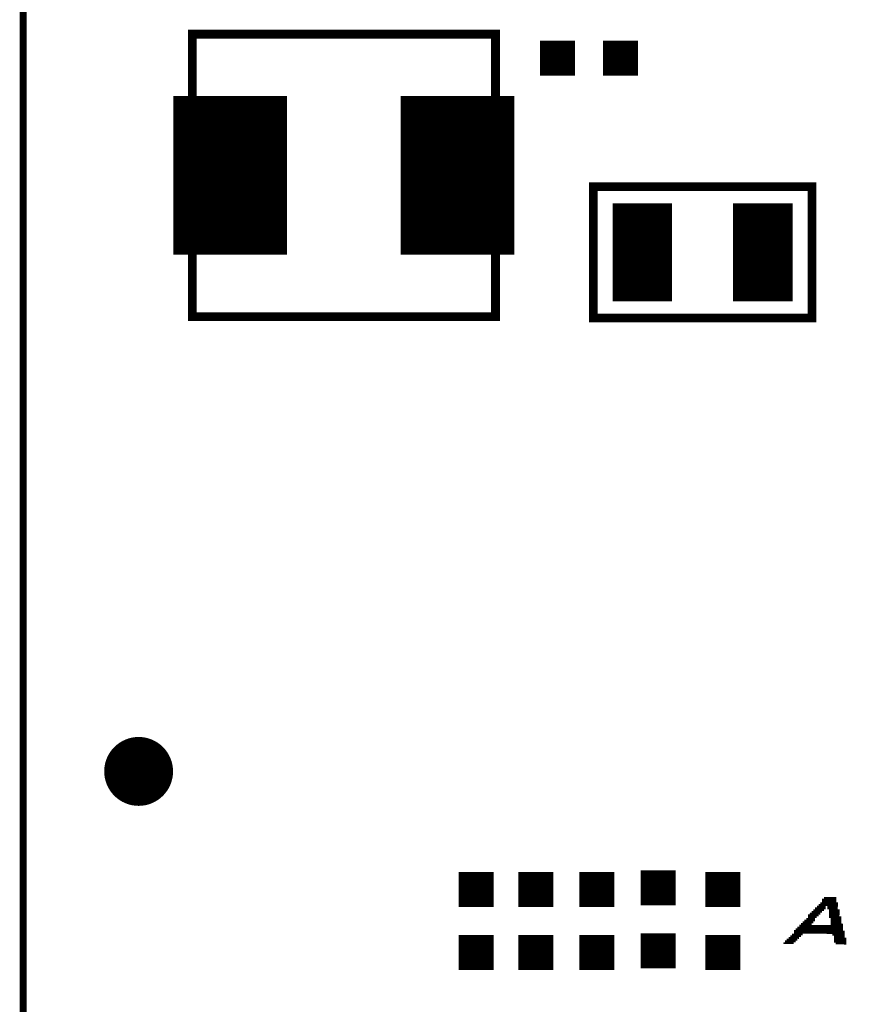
# Model space of a CAD drawing. Extents: x 63 to 129, y -4 to 99.
# Tile 25 of 69: x 63 to 75, y 7 to 21. Entities that reach past the tile are written whole.
import ezdxf

# ---------------------------------------------------------------- set-up
doc = ezdxf.new("R2010")
doc.units = 0
doc.layers.get('0').update_dxf_attribs({"linetype": 'CONTINUOUS'})
for name, color, linetype in [('2D_LINE_29', 112, 'CONTINUOUS'), ('BOARD_OUTLINE_00', 254, 'CONTINUOUS'), ('DRIL_NPLTE_THRU_12', 16, 'CONTINUOUS'), ('DRIL_PLTE_THRU_12', 16, 'CONTINUOUS'), ('PADS_BOT', 1, 'CONTINUOUS'), ('PADS_INNER', 1, 'CONTINUOUS'), ('PART_BOT_2DLINE_00', 3, 'CONTINUOUS')]:
    doc.layers.add(name, color=color, linetype=linetype)

# ---------------------------------------------------------------- blocks, each defined once
blk = doc.blocks.new('BOARD_8')
at = {"layer": 'BOARD_OUTLINE_00', "const_width": 0.1016}
blk.add_lwpolyline([(4.3328, -4.8786), (58.3328, -4.8786), (58.3328, -89.8786), (4.3328, -89.8786), (4.3328, -50.3786), (9.7078, -50.3786), (9.7078, -42.5786), (4.3328, -42.5786)], close=True, dxfattribs=at)
blk = doc.blocks.new('SMOOTH_0$0254')
at = {"const_width": 0.0127}
blk.add_lwpolyline([(-0.00635, 0, 1), (0.00635, 0, 1)], format="xyb", close=True, dxfattribs=at)
blk = doc.blocks.new('DRAWING_666')
at = {"layer": '2D_LINE_29', "const_width": 0.0254}
blk.add_lwpolyline([(0, 0), (-0.025, 0), (-0.026, 0.025), (-0.051, 0.025), (-0.076, 0.025), (-0.102, 0.024), (-0.127, 0.024), (-0.153, 0.024), (-0.178, 0.024)], dxfattribs=at)
at = {"layer": '2D_LINE_29'}
for p in [(-0.051, 0.025), (-0.026, 0.025), (-0.025, 0), (0, 0)]:
    blk.add_blockref('SMOOTH_0$0254', p, dxfattribs=at)
blk = doc.blocks.new('DRAWING_668')
at = {"layer": '2D_LINE_29', "const_width": 0.0254}
blk.add_lwpolyline([(0, 0), (0.025, 0), (0.025, 0.026), (0.051, 0.026), (0.076, 0.026), (0.101, 0.026), (0.127, 0.027), (0.152, 0.027)], dxfattribs=at)
at = {"layer": '2D_LINE_29'}
for p in [(0, 0), (0.025, 0.026), (0.025, 0), (0.051, 0.026)]:
    blk.add_blockref('SMOOTH_0$0254', p, dxfattribs=at)
blk = doc.blocks.new('DRAWING_673')
at = {"layer": '2D_LINE_29', "const_width": 0.0254}
blk.add_lwpolyline([(0, 0), (0.025, 0), (0.025, 0.026), (0.051, 0.026), (0.076, 0.026), (0.101, 0.026), (0.127, 0.027)], dxfattribs=at)
at = {"layer": '2D_LINE_29'}
for p in [(0, 0), (0.025, 0.026), (0.025, 0), (0.051, 0.026)]:
    blk.add_blockref('SMOOTH_0$0254', p, dxfattribs=at)
blk = doc.blocks.new('DRAWING_757')
at = {"layer": '2D_LINE_29', "const_width": 0.0254}
blk.add_lwpolyline([(0, 0), (-0.025, 0), (-0.051, 0), (-0.076, -0.001), (-0.102, -0.001), (-0.127, -0.001)], dxfattribs=at)
at = {"layer": '2D_LINE_29'}
for p in [(-0.025, 0), (0, 0)]:
    blk.add_blockref('SMOOTH_0$0254', p, dxfattribs=at)
blk = doc.blocks.new('DRAWING_769')
at = {"layer": '2D_LINE_29', "const_width": 0.0254}
blk.add_lwpolyline([(0, 0), (-0.025, 0), (-0.051, 0), (-0.076, -0.001), (-0.102, -0.001), (-0.127, -0.001)], dxfattribs=at)
at = {"layer": '2D_LINE_29'}
for p in [(-0.025, 0), (0, 0)]:
    blk.add_blockref('SMOOTH_0$0254', p, dxfattribs=at)
blk = doc.blocks.new('DRAWING_782')
at = {"layer": '2D_LINE_29', "const_width": 0.0254}
blk.add_lwpolyline([(0, 0), (-0.025, 0), (-0.051, 0), (-0.076, -0.001), (-0.102, -0.001), (-0.127, -0.001)], dxfattribs=at)
at = {"layer": '2D_LINE_29'}
for p in [(-0.025, 0), (0, 0)]:
    blk.add_blockref('SMOOTH_0$0254', p, dxfattribs=at)
blk = doc.blocks.new('DRAWING_793')
at = {"layer": '2D_LINE_29', "const_width": 0.0254}
blk.add_lwpolyline([(0, 0), (-0.025, 0), (-0.051, 0), (-0.076, -0.001), (-0.102, -0.001), (-0.102, 0.024), (-0.127, 0.024), (-0.127, 0.05), (-0.153, 0.049), (-0.153, 0.075), (-0.178, 0.075), (-0.179, 0.1), (-0.204, 0.1), (-0.204, 0.125), (-0.205, 0.151), (-0.23, 0.15)], dxfattribs=at)
at = {"layer": '2D_LINE_29'}
for p in [(-0.025, 0), (0, 0)]:
    blk.add_blockref('SMOOTH_0$0254', p, dxfattribs=at)
blk = doc.blocks.new('DRAWING_806')
at = {"layer": '2D_LINE_29', "const_width": 0.0254}
blk.add_lwpolyline([(0, 0), (0.025, 0), (0.025, 0.026), (0.051, 0.026), (0.076, 0.026), (0.101, 0.026), (0.127, 0.027), (0.152, 0.027), (0.152, 0.052), (0.152, 0.078), (0.151, 0.103), (0.151, 0.128), (0.151, 0.154), (0.151, 0.179), (0.151, 0.205), (0.15, 0.23), (0.15, 0.255), (0.15, 0.281), (0.15, 0.306)], dxfattribs=at)
at = {"layer": '2D_LINE_29'}
for p in [(0, 0), (0.025, 0.026), (0.025, 0), (0.051, 0.026)]:
    blk.add_blockref('SMOOTH_0$0254', p, dxfattribs=at)
blk = doc.blocks.new('DRAWING_820')
at = {"layer": '2D_LINE_29', "const_width": 0.0254}
blk.add_lwpolyline([(0, 0), (0.025, 0), (0.025, 0.026), (0.051, 0.026), (0.076, 0.026), (0.101, 0.026), (0.127, 0.027)], dxfattribs=at)
at = {"layer": '2D_LINE_29'}
for p in [(0, 0), (0.025, 0.026), (0.025, 0), (0.051, 0.026)]:
    blk.add_blockref('SMOOTH_0$0254', p, dxfattribs=at)
blk = doc.blocks.new('DRAWING_830')
at = {"layer": '2D_LINE_29', "const_width": 0.0254}
blk.add_lwpolyline([(0, 0), (0.025, 0), (0.025, 0.026), (0.051, 0.026), (0.076, 0.026), (0.101, 0.026), (0.127, 0.027)], dxfattribs=at)
at = {"layer": '2D_LINE_29'}
for p in [(0, 0), (0.025, 0.026), (0.025, 0), (0.051, 0.026)]:
    blk.add_blockref('SMOOTH_0$0254', p, dxfattribs=at)
blk = doc.blocks.new('DRAWING_851')
at = {"layer": '2D_LINE_29', "const_width": 0.0254}
blk.add_lwpolyline([(0, 0), (0.025, 0), (0.051, 0), (0.051, 0.026), (0.076, 0.026), (0.101, 0.026), (0.127, 0.027), (0.152, 0.027)], dxfattribs=at)
at = {"layer": '2D_LINE_29'}
for p in [(0, 0), (0.025, 0)]:
    blk.add_blockref('SMOOTH_0$0254', p, dxfattribs=at)
blk = doc.blocks.new('DRAWING_944')
at = {"layer": '2D_LINE_29', "const_width": 0.0254}
blk.add_lwpolyline([(0, 0), (0, 0.025), (-0.026, 0.025), (-0.026, 0.051), (-0.051, 0.05), (-0.051, 0.076), (-0.077, 0.075), (-0.077, 0.101), (-0.103, 0.101), (-0.407, 0.098), (-0.433, 0.098), (-0.458, 0.097), (-0.484, 0.097), (-0.509, 0.097), (-0.509, 0.072), (-0.534, 0.071), (-0.559, 0.071)], dxfattribs=at)
at = {"layer": '2D_LINE_29'}
for p in [(-0.103, 0.101), (-0.077, 0.101), (-0.077, 0.075), (-0.051, 0.076), (-0.051, 0.05), (-0.026, 0.051), (-0.026, 0.025), (0, 0.025), (0, 0)]:
    blk.add_blockref('SMOOTH_0$0254', p, dxfattribs=at)
blk = doc.blocks.new('DRAWING_945')
at = {"layer": '2D_LINE_29', "const_width": 0.0254}
blk.add_lwpolyline([(0, 0), (0, 0.025), (-0.026, 0.025), (-0.026, 0.051), (-0.051, 0.05), (-0.051, 0.076), (-0.077, 0.075), (-0.102, 0.075), (-0.128, 0.075), (-0.153, 0.075), (-0.178, 0.075), (-0.204, 0.074), (-0.229, 0.074), (-0.255, 0.074), (-0.28, 0.074), (-0.305, 0.073), (-0.331, 0.073), (-0.356, 0.073), (-0.382, 0.073), (-0.407, 0.072), (-0.432, 0.072), (-0.458, 0.072), (-0.483, 0.072), (-0.483, 0.046), (-0.508, 0.046), (-0.534, 0.046)], dxfattribs=at)
at = {"layer": '2D_LINE_29'}
for p in [(-0.077, 0.075), (-0.051, 0.076), (-0.051, 0.05), (-0.026, 0.051), (-0.026, 0.025), (0, 0.025), (0, 0)]:
    blk.add_blockref('SMOOTH_0$0254', p, dxfattribs=at)
blk = doc.blocks.new('DRAWING_946')
at = {"layer": '2D_LINE_29', "const_width": 0.0254}
blk.add_lwpolyline([(0, 0), (0, 0.025), (-0.026, 0.025), (-0.051, 0.025), (-0.076, 0.025), (-0.102, 0.024), (-0.127, 0.024), (-0.153, 0.024), (-0.178, 0.024), (-0.203, 0.024), (-0.229, 0.023), (-0.254, 0.023), (-0.28, 0.023), (-0.305, 0.023), (-0.33, 0.022), (-0.356, 0.022), (-0.381, 0.022), (-0.407, 0.022), (-0.432, 0.021), (-0.432, -0.004), (-0.457, -0.004), (-0.483, -0.004), (-0.508, -0.005)], dxfattribs=at)
at = {"layer": '2D_LINE_29'}
for p in [(-0.026, 0.025), (0, 0.025), (0, 0)]:
    blk.add_blockref('SMOOTH_0$0254', p, dxfattribs=at)
blk = doc.blocks.new('DRAWING_947')
at = {"layer": '2D_LINE_29', "const_width": 0.0254}
blk.add_lwpolyline([(0, 0), (0, 0.025), (0, 0.051), (-0.001, 0.076), (-0.001, 0.102), (-0.001, 0.127)], dxfattribs=at)
at = {"layer": '2D_LINE_29'}
for p in [(0, 0.025), (0, 0)]:
    blk.add_blockref('SMOOTH_0$0254', p, dxfattribs=at)
blk = doc.blocks.new('DRAWING_948')
at = {"layer": '2D_LINE_29', "const_width": 0.0254}
blk.add_lwpolyline([(0, 0), (0, 0.025), (0, 0.051), (-0.001, 0.076), (-0.001, 0.102)], dxfattribs=at)
at = {"layer": '2D_LINE_29'}
for p in [(0, 0.025), (0, 0)]:
    blk.add_blockref('SMOOTH_0$0254', p, dxfattribs=at)
blk = doc.blocks.new('DRAWING_949')
at = {"layer": '2D_LINE_29', "const_width": 0.0254}
blk.add_lwpolyline([(0, 0), (0, 0.025), (0, 0.051), (-0.001, 0.076), (-0.001, 0.102)], dxfattribs=at)
at = {"layer": '2D_LINE_29'}
for p in [(0, 0.025), (0, 0)]:
    blk.add_blockref('SMOOTH_0$0254', p, dxfattribs=at)
blk = doc.blocks.new('DRAWING_950')
at = {"layer": '2D_LINE_29', "const_width": 0.0254}
blk.add_lwpolyline([(0, 0), (0, 0.025), (0, 0.051), (-0.001, 0.076), (-0.001, 0.102)], dxfattribs=at)
at = {"layer": '2D_LINE_29'}
for p in [(0, 0.025), (0, 0)]:
    blk.add_blockref('SMOOTH_0$0254', p, dxfattribs=at)
blk = doc.blocks.new('DRAWING_951')
at = {"layer": '2D_LINE_29', "const_width": 0.0254}
blk.add_lwpolyline([(0, 0), (0, 0.025), (0, 0.051), (-0.001, 0.076), (-0.001, 0.102)], dxfattribs=at)
at = {"layer": '2D_LINE_29'}
for p in [(0, 0.025), (0, 0)]:
    blk.add_blockref('SMOOTH_0$0254', p, dxfattribs=at)
blk = doc.blocks.new('DRAWING_952')
at = {"layer": '2D_LINE_29', "const_width": 0.0254}
blk.add_lwpolyline([(0, 0), (0, 0.025), (0, 0.051), (-0.001, 0.076), (-0.001, 0.102)], dxfattribs=at)
at = {"layer": '2D_LINE_29'}
for p in [(0, 0.025), (0, 0)]:
    blk.add_blockref('SMOOTH_0$0254', p, dxfattribs=at)
blk = doc.blocks.new('DRAWING_953')
at = {"layer": '2D_LINE_29', "const_width": 0.0254}
blk.add_lwpolyline([(0, 0), (0, 0.025), (0, 0.051), (-0.001, 0.076), (-0.001, 0.102)], dxfattribs=at)
at = {"layer": '2D_LINE_29'}
for p in [(0, 0.025), (0, 0)]:
    blk.add_blockref('SMOOTH_0$0254', p, dxfattribs=at)
blk = doc.blocks.new('DRAWING_954')
at = {"layer": '2D_LINE_29', "const_width": 0.0254}
blk.add_lwpolyline([(0, 0), (0, 0.025), (0, 0.051), (-0.001, 0.076), (-0.001, 0.102)], dxfattribs=at)
at = {"layer": '2D_LINE_29'}
for p in [(0, 0.025), (0, 0)]:
    blk.add_blockref('SMOOTH_0$0254', p, dxfattribs=at)
blk = doc.blocks.new('DRAWING_955')
at = {"layer": '2D_LINE_29', "const_width": 0.0254}
blk.add_lwpolyline([(0, 0), (0, 0.025), (0, 0.051), (-0.001, 0.076), (-0.001, 0.102)], dxfattribs=at)
at = {"layer": '2D_LINE_29'}
for p in [(0, 0.025), (0, 0)]:
    blk.add_blockref('SMOOTH_0$0254', p, dxfattribs=at)
blk = doc.blocks.new('DRAWING_956')
at = {"layer": '2D_LINE_29', "const_width": 0.0254}
blk.add_lwpolyline([(0, 0), (0, 0.025), (0, 0.051), (-0.001, 0.076), (-0.001, 0.102)], dxfattribs=at)
at = {"layer": '2D_LINE_29'}
for p in [(0, 0.025), (0, 0)]:
    blk.add_blockref('SMOOTH_0$0254', p, dxfattribs=at)
blk = doc.blocks.new('DRAWING_957')
at = {"layer": '2D_LINE_29', "const_width": 0.0254}
blk.add_lwpolyline([(0, 0), (0, 0.025), (0, 0.051), (-0.001, 0.076), (-0.001, 0.102)], dxfattribs=at)
at = {"layer": '2D_LINE_29'}
for p in [(0, 0.025), (0, 0)]:
    blk.add_blockref('SMOOTH_0$0254', p, dxfattribs=at)
blk = doc.blocks.new('DRAWING_958')
at = {"layer": '2D_LINE_29', "const_width": 0.0254}
blk.add_lwpolyline([(0, 0), (0, 0.025), (0, 0.051), (-0.001, 0.076), (-0.001, 0.102)], dxfattribs=at)
at = {"layer": '2D_LINE_29'}
for p in [(0, 0.025), (0, 0)]:
    blk.add_blockref('SMOOTH_0$0254', p, dxfattribs=at)
blk = doc.blocks.new('DRAWING_959')
at = {"layer": '2D_LINE_29', "const_width": 0.0254}
blk.add_lwpolyline([(0, 0), (0, 0.025), (0, 0.051), (-0.001, 0.076), (-0.001, 0.102), (-0.001, 0.127), (-0.001, 0.152), (-0.002, 0.178), (-0.002, 0.203), (-0.002, 0.229), (-0.002, 0.254), (-0.003, 0.279), (-0.003, 0.305), (-0.003, 0.33), (-0.003, 0.356), (-0.003, 0.381), (-0.004, 0.406), (-0.004, 0.432), (-0.004, 0.457), (-0.004, 0.483), (-0.005, 0.508)], dxfattribs=at)
at = {"layer": '2D_LINE_29'}
for p in [(0, 0.025), (0, 0)]:
    blk.add_blockref('SMOOTH_0$0254', p, dxfattribs=at)
blk = doc.blocks.new('DRAWING_967')
at = {"layer": '2D_LINE_29', "const_width": 0.0254}
blk.add_lwpolyline([(0, 0), (0.025, 0), (0.051, 0), (0.076, 0.001), (0.076, 0.026), (0.101, 0.026), (0.127, 0.027), (0.152, 0.027), (0.178, 0.027), (0.203, 0.027), (0.228, 0.027), (0.254, 0.028), (0.279, 0.028), (0.305, 0.028), (0.33, 0.028), (0.355, 0.029), (0.381, 0.029), (0.406, 0.029), (0.432, 0.029), (0.457, 0.03), (0.482, 0.03), (0.508, 0.03), (0.533, 0.03), (0.559, 0.031), (0.584, 0.031), (0.609, 0.031), (0.635, 0.031), (0.66, 0.031), (0.686, 0.032), (0.711, 0.032)], dxfattribs=at)
at = {"layer": '2D_LINE_29'}
for p in [(0, 0), (0.025, 0)]:
    blk.add_blockref('SMOOTH_0$0254', p, dxfattribs=at)
blk = doc.blocks.new('DRAWING_978')
at = {"layer": '2D_LINE_29', "const_width": 0.0254}
blk.add_lwpolyline([(0, 0), (-0.025, 0), (-0.051, 0), (-0.076, -0.001), (-0.102, -0.001), (-0.127, -0.001)], dxfattribs=at)
at = {"layer": '2D_LINE_29'}
for p in [(-0.025, 0), (0, 0)]:
    blk.add_blockref('SMOOTH_0$0254', p, dxfattribs=at)
blk = doc.blocks.new('DRAWING_999')
at = {"layer": '2D_LINE_29', "const_width": 0.0254}
blk.add_lwpolyline([(0, 0), (0.025, 0), (0.025, 0.026), (0.051, 0.026), (0.076, 0.026), (0.101, 0.026), (0.127, 0.027), (0.152, 0.027)], dxfattribs=at)
at = {"layer": '2D_LINE_29'}
for p in [(0, 0), (0.025, 0.026), (0.025, 0), (0.051, 0.026)]:
    blk.add_blockref('SMOOTH_0$0254', p, dxfattribs=at)
blk = doc.blocks.new('DRAWING_1008')
at = {"layer": '2D_LINE_29', "const_width": 0.0254}
blk.add_lwpolyline([(0, 0), (0.025, 0), (0.025, 0.026), (0.051, 0.026), (0.076, 0.026), (0.101, 0.026), (0.127, 0.027), (0.152, 0.027)], dxfattribs=at)
at = {"layer": '2D_LINE_29'}
for p in [(0, 0), (0.025, 0.026), (0.025, 0), (0.051, 0.026)]:
    blk.add_blockref('SMOOTH_0$0254', p, dxfattribs=at)
blk = doc.blocks.new('DRAWING_1022')
at = {"layer": '2D_LINE_29', "const_width": 0.0254}
blk.add_lwpolyline([(0, 0), (0, -0.025), (0, -0.051), (0.001, -0.076), (0.001, -0.102), (0.001, -0.127), (0.001, -0.152), (-0.024, -0.153), (-0.049, -0.153), (-0.075, -0.153), (-0.1, -0.153), (-0.1, -0.179), (-0.1, -0.204), (-0.099, -0.23), (-0.099, -0.255), (-0.099, -0.28), (-0.099, -0.306), (-0.099, -0.331), (-0.098, -0.357), (-0.098, -0.382), (-0.098, -0.407), (-0.098, -0.433), (-0.097, -0.458), (-0.097, -0.484), (-0.097, -0.509), (-0.097, -0.534), (-0.096, -0.56), (-0.096, -0.585), (-0.096, -0.611), (-0.096, -0.636), (-0.121, -0.636), (-0.121, -0.662), (-0.146, -0.662), (-0.172, -0.662), (-0.197, -0.662), (-0.223, -0.662), (-0.248, -0.663), (-0.248, -0.637), (-0.248, -0.612), (-0.249, -0.587), (-0.223, -0.586), (-0.223, -0.561), (-0.224, -0.535), (-0.224, -0.51), (-0.224, -0.485), (-0.199, -0.484), (-0.173, -0.484), (-0.148, -0.484), (-0.148, -0.459), (-0.123, -0.458), (-0.097, -0.458), (-0.072, -0.458), (-0.047, -0.458), (-0.021, -0.457), (0.004, -0.457), (0.03, -0.457), (0.055, -0.457), (0.08, -0.456), (0.106, -0.456), (0.131, -0.456), (0.157, -0.456), (0.182, -0.456), (0.207, -0.455), (0.233, -0.455), (0.258, -0.455), (0.284, -0.455), (0.284, -0.48), (0.309, -0.48), (0.309, -0.505)], dxfattribs=at)
at = {"layer": '2D_LINE_29'}
for p in [(0, 0), (0, -0.025)]:
    blk.add_blockref('SMOOTH_0$0254', p, dxfattribs=at)
blk = doc.blocks.new('DRAWING_1031')
at = {"layer": '2D_LINE_29', "const_width": 0.0254}
blk.add_lwpolyline([(0, 0), (-0.025, 0), (-0.051, 0), (-0.076, -0.001), (-0.102, -0.001), (-0.127, -0.001), (-0.127, 0.024), (-0.153, 0.024), (-0.153, 0.049), (-0.178, 0.049), (-0.178, 0.075), (-0.204, 0.074), (-0.204, 0.1), (-0.23, 0.099), (-0.23, 0.125), (-0.255, 0.125), (-0.255, 0.15), (-0.256, 0.175), (-0.281, 0.175), (-0.281, 0.201), (-0.307, 0.2), (-0.307, 0.226), (-0.332, 0.226), (-0.333, 0.251), (-0.358, 0.251), (-0.358, 0.276), (-0.384, 0.276), (-0.384, 0.301), (-0.409, 0.301), (-0.409, 0.326), (-0.41, 0.352), (-0.435, 0.352)], dxfattribs=at)
at = {"layer": '2D_LINE_29'}
for p in [(-0.025, 0), (0, 0)]:
    blk.add_blockref('SMOOTH_0$0254', p, dxfattribs=at)
blk = doc.blocks.new('DRAWING_1032')
at = {"layer": '2D_LINE_29', "const_width": 0.0254}
blk.add_lwpolyline([(0, 0), (0, 0.025), (-0.026, 0.025), (-0.026, 0.051), (-0.051, 0.05), (-0.051, 0.076), (-0.077, 0.075), (-0.077, 0.101), (-0.103, 0.101), (-0.103, 0.126), (-0.128, 0.126), (-0.128, 0.151), (-0.129, 0.177), (-0.154, 0.176), (-0.154, 0.202), (-0.18, 0.202), (-0.18, 0.227), (-0.205, 0.227), (-0.206, 0.252), (-0.231, 0.252), (-0.231, 0.277), (-0.257, 0.277), (-0.257, 0.302), (-0.282, 0.302), (-0.282, 0.328), (-0.308, 0.327), (-0.308, 0.353), (-0.333, 0.353), (-0.334, 0.378), (-0.334, 0.403), (-0.359, 0.403), (-0.36, 0.429), (-0.385, 0.428), (-0.385, 0.454), (-0.411, 0.453), (-0.411, 0.479), (-0.436, 0.479), (-0.436, 0.504), (-0.462, 0.504), (-0.462, 0.529), (-0.487, 0.529), (-0.488, 0.554), (-0.513, 0.554), (-0.513, 0.58), (-0.539, 0.579), (-0.539, 0.605), (-0.539, 0.63), (-0.565, 0.63), (-0.565, 0.655), (-0.717, 0.654), (-0.717, 0.628), (-0.717, 0.603), (-0.717, 0.578), (-0.742, 0.577), (-0.742, 0.552), (-0.741, 0.527), (-0.741, 0.501), (-0.741, 0.476), (-0.741, 0.45), (-0.741, 0.425), (-0.74, 0.4), (-0.74, 0.374), (-0.74, 0.349), (-0.74, 0.323), (-0.739, 0.298), (-0.739, 0.273), (-0.739, 0.247), (-0.739, 0.222), (-0.738, 0.196), (-0.738, 0.171), (-0.738, 0.146), (-0.738, 0.12), (-0.738, 0.095), (-0.737, 0.069), (-0.737, 0.044), (-0.737, 0.019), (-0.762, 0.018), (-0.762, -0.007)], dxfattribs=at)
at = {"layer": '2D_LINE_29'}
for p in [(-0.128, 0.151), (-0.128, 0.126), (-0.103, 0.126), (-0.103, 0.101), (-0.077, 0.101), (-0.077, 0.075), (-0.051, 0.076), (-0.051, 0.05), (-0.026, 0.051), (-0.026, 0.025), (0, 0.025), (0, 0)]:
    blk.add_blockref('SMOOTH_0$0254', p, dxfattribs=at)
blk = doc.blocks.new('DRAWING_1033')
at = {"layer": '2D_LINE_29', "const_width": 0.0254}
blk.add_lwpolyline([(0, 0), (0, 0.025), (-0.026, 0.025), (-0.026, 0.051), (-0.051, 0.05), (-0.051, 0.076), (-0.077, 0.075), (-0.077, 0.101), (-0.103, 0.101), (-0.103, 0.126), (-0.128, 0.126), (-0.128, 0.151), (-0.129, 0.177), (-0.154, 0.176), (-0.154, 0.202), (-0.18, 0.202), (-0.18, 0.227), (-0.205, 0.227), (-0.206, 0.252), (-0.231, 0.252), (-0.231, 0.277), (-0.257, 0.277), (-0.257, 0.302), (-0.282, 0.302), (-0.282, 0.328), (-0.308, 0.327), (-0.308, 0.353), (-0.333, 0.353), (-0.334, 0.378), (-0.334, 0.403), (-0.359, 0.403), (-0.36, 0.429), (-0.385, 0.428), (-0.385, 0.454), (-0.411, 0.453), (-0.411, 0.479), (-0.436, 0.479), (-0.436, 0.504), (-0.462, 0.504), (-0.462, 0.529), (-0.487, 0.529), (-0.488, 0.554), (-0.513, 0.554), (-0.513, 0.58), (-0.539, 0.579), (-0.539, 0.605), (-0.564, 0.604), (-0.59, 0.604), (-0.615, 0.604), (-0.641, 0.604), (-0.666, 0.604), (-0.691, 0.603)], dxfattribs=at)
at = {"layer": '2D_LINE_29'}
for p in [(-0.128, 0.151), (-0.128, 0.126), (-0.103, 0.126), (-0.103, 0.101), (-0.077, 0.101), (-0.077, 0.075), (-0.051, 0.076), (-0.051, 0.05), (-0.026, 0.051), (-0.026, 0.025), (0, 0.025), (0, 0)]:
    blk.add_blockref('SMOOTH_0$0254', p, dxfattribs=at)
blk = doc.blocks.new('DRAWING_1034')
at = {"layer": '2D_LINE_29', "const_width": 0.0254}
blk.add_lwpolyline([(0, 0), (0, 0.025), (-0.026, 0.025), (-0.026, 0.051), (-0.051, 0.05), (-0.051, 0.076), (-0.077, 0.075), (-0.077, 0.101), (-0.103, 0.101), (-0.103, 0.126), (-0.128, 0.126), (-0.128, 0.151), (-0.129, 0.177), (-0.154, 0.176), (-0.154, 0.202), (-0.18, 0.202), (-0.18, 0.227), (-0.205, 0.227), (-0.206, 0.252), (-0.231, 0.252), (-0.231, 0.277), (-0.257, 0.277), (-0.257, 0.302), (-0.282, 0.302), (-0.282, 0.328), (-0.308, 0.327), (-0.308, 0.353), (-0.333, 0.353), (-0.334, 0.378), (-0.334, 0.403), (-0.359, 0.403), (-0.36, 0.429), (-0.385, 0.428), (-0.385, 0.454), (-0.411, 0.453), (-0.411, 0.479), (-0.436, 0.479), (-0.436, 0.504), (-0.462, 0.504), (-0.462, 0.529), (-0.487, 0.529), (-0.488, 0.554), (-0.513, 0.554), (-0.513, 0.58), (-0.539, 0.579), (-0.564, 0.579), (-0.59, 0.579), (-0.615, 0.579), (-0.64, 0.578), (-0.666, 0.578), (-0.665, 0.553), (-0.691, 0.552)], dxfattribs=at)
at = {"layer": '2D_LINE_29'}
for p in [(-0.128, 0.151), (-0.128, 0.126), (-0.103, 0.126), (-0.103, 0.101), (-0.077, 0.101), (-0.077, 0.075), (-0.051, 0.076), (-0.051, 0.05), (-0.026, 0.051), (-0.026, 0.025), (0, 0.025), (0, 0)]:
    blk.add_blockref('SMOOTH_0$0254', p, dxfattribs=at)
blk = doc.blocks.new('DRAWING_1035')
at = {"layer": '2D_LINE_29', "const_width": 0.0254}
blk.add_lwpolyline([(0, 0), (0, 0.025), (-0.026, 0.025), (-0.026, 0.051), (-0.051, 0.05), (-0.051, 0.076), (-0.077, 0.075), (-0.077, 0.101), (-0.103, 0.101), (-0.103, 0.126), (-0.128, 0.126), (-0.128, 0.151), (-0.129, 0.177), (-0.154, 0.176), (-0.154, 0.202), (-0.18, 0.202), (-0.18, 0.227), (-0.205, 0.227), (-0.206, 0.252), (-0.231, 0.252), (-0.231, 0.277), (-0.257, 0.277), (-0.257, 0.302), (-0.282, 0.302), (-0.282, 0.328), (-0.308, 0.327), (-0.333, 0.327), (-0.333, 0.353), (-0.334, 0.378), (-0.334, 0.403), (-0.359, 0.403), (-0.36, 0.429), (-0.385, 0.428), (-0.385, 0.454), (-0.411, 0.453), (-0.411, 0.479), (-0.436, 0.479), (-0.436, 0.504), (-0.462, 0.504), (-0.487, 0.504), (-0.487, 0.529), (-0.488, 0.554), (-0.513, 0.554), (-0.513, 0.58), (-0.514, 0.605), (-0.514, 0.63), (-0.514, 0.656)], dxfattribs=at)
at = {"layer": '2D_LINE_29'}
for p in [(-0.128, 0.151), (-0.128, 0.126), (-0.103, 0.126), (-0.103, 0.101), (-0.077, 0.101), (-0.077, 0.075), (-0.051, 0.076), (-0.051, 0.05), (-0.026, 0.051), (-0.026, 0.025), (0, 0.025), (0, 0)]:
    blk.add_blockref('SMOOTH_0$0254', p, dxfattribs=at)
blk = doc.blocks.new('DRAWING_1036')
at = {"layer": '2D_LINE_29', "const_width": 0.0254}
blk.add_lwpolyline([(0, 0), (0, 0.025), (0, 0.051), (-0.001, 0.076), (-0.001, 0.102), (-0.001, 0.127), (-0.001, 0.152), (-0.002, 0.178), (-0.002, 0.203), (-0.002, 0.229), (-0.002, 0.254), (-0.003, 0.279), (-0.003, 0.305), (-0.003, 0.33), (-0.003, 0.356), (-0.003, 0.381), (0.022, 0.381), (0.022, 0.407), (0.021, 0.432), (0.021, 0.457), (0.021, 0.483), (0.046, 0.483), (0.072, 0.483), (0.097, 0.484), (0.123, 0.484), (0.148, 0.484)], dxfattribs=at)
at = {"layer": '2D_LINE_29'}
for p in [(0, 0.025), (0, 0)]:
    blk.add_blockref('SMOOTH_0$0254', p, dxfattribs=at)
blk = doc.blocks.new('DRAWING_1037')
at = {"layer": '2D_LINE_29', "const_width": 0.0254}
blk.add_lwpolyline([(0, 0), (0, 0.025), (0, 0.051), (-0.001, 0.076), (-0.001, 0.102), (-0.001, 0.127), (-0.001, 0.152), (-0.002, 0.178), (-0.002, 0.203), (-0.002, 0.229), (-0.002, 0.254), (-0.003, 0.279), (0.023, 0.28), (0.048, 0.28), (0.048, 0.305), (0.073, 0.305), (0.099, 0.306), (0.124, 0.306), (0.15, 0.306)], dxfattribs=at)
at = {"layer": '2D_LINE_29'}
for p in [(0, 0.025), (0, 0)]:
    blk.add_blockref('SMOOTH_0$0254', p, dxfattribs=at)
blk = doc.blocks.new('DRAWING_1038')
at = {"layer": '2D_LINE_29', "const_width": 0.0254}
blk.add_lwpolyline([(0, 0), (0, 0.025), (0.025, 0.026), (0.051, 0.026), (0.076, 0.026), (0.076, 0.051), (0.075, 0.077), (0.075, 0.102), (0.075, 0.128), (0.1, 0.128), (0.126, 0.128), (0.151, 0.128), (0.151, 0.154), (0.151, 0.179), (0.151, 0.205), (0.15, 0.23), (0.15, 0.255), (0.15, 0.281), (0.15, 0.306), (0.149, 0.332), (0.149, 0.357), (0.149, 0.382), (0.149, 0.408), (0.148, 0.433), (0.148, 0.459), (0.148, 0.484), (0.148, 0.509), (0.148, 0.535), (0.147, 0.56), (0.147, 0.586), (0.147, 0.611), (0.147, 0.636), (0.146, 0.662)], dxfattribs=at)
at = {"layer": '2D_LINE_29'}
for p in [(0, 0.025), (0, 0), (0.025, 0.026)]:
    blk.add_blockref('SMOOTH_0$0254', p, dxfattribs=at)
blk = doc.blocks.new('SMOOTH_0$127')
at = {"const_width": 0.0635}
blk.add_lwpolyline([(-0.03175, 0, 1), (0.03175, 0, 1)], format="xyb", close=True, dxfattribs=at)
blk = doc.blocks.new('PART_BODY_BOT_91')
at = {"layer": 'PART_BOT_2DLINE_00', "const_width": 0.127}
blk.add_lwpolyline([(-1.5875, -0.9525), (1.5875, -0.9525), (1.5875, 0.9525), (-1.5875, 0.9525)], close=True, dxfattribs=at)
at = {"layer": 'PART_BOT_2DLINE_00'}
for p in [(-1.5875, 0.9525), (1.5875, 0.9525), (-1.5875, -0.9525), (1.5875, -0.9525)]:
    blk.add_blockref('SMOOTH_0$127', p, dxfattribs=at)
blk = doc.blocks.new('DRIL_HOLE_0')
blk.add_lwpolyline([(0, 0, 1), (0, 0, 1)], format="xyb", close=True)
blk = doc.blocks.new('PAD_0')
blk.add_lwpolyline([(0, 0, 1), (0, 0, 1)], format="xyb", close=True)
blk = doc.blocks.new('PAD_8')
at = {"const_width": 0.8636}
blk.add_lwpolyline([(-0.7112, 0), (0.7112, 0)], dxfattribs=at)
blk = doc.blocks.new('STK_BOT_71')
at = {"layer": 'DRIL_NPLTE_THRU_12'}
blk.add_blockref('DRIL_HOLE_0', (0, 0), dxfattribs=at)
at = {"layer": 'PADS_BOT', "rotation": 90}
blk.add_blockref('PAD_8', (0, 0), dxfattribs=at)
at = {"layer": 'PADS_INNER'}
blk.add_blockref('PAD_0', (0, 0), dxfattribs=at)
blk = doc.blocks.new('SYM_BOT_44')
for name, p in [('PART_BODY_BOT_91', (0, 0)), ('STK_BOT_71', (-0.875, 0)), ('STK_BOT_71', (0.875, 0))]:
    blk.add_blockref(name, p)
blk = doc.blocks.new('PART_BOT_364')
blk.add_blockref('SYM_BOT_44', (0, 0))
blk = doc.blocks.new('PAD_6')
at = {"const_width": 0.508}
blk.add_lwpolyline([(-0.254, 0), (0.254, 0)], dxfattribs=at)
blk = doc.blocks.new('STK_BOT_33')
at = {"layer": 'DRIL_PLTE_THRU_12'}
blk.add_blockref('DRIL_HOLE_0', (0, 0), dxfattribs=at)
at = {"layer": 'PADS_BOT'}
blk.add_blockref('PAD_6', (0, 0), dxfattribs=at)
at = {"layer": 'PADS_INNER'}
blk.add_blockref('PAD_0', (0, 0), dxfattribs=at)
blk = doc.blocks.new('SYM_BOT_30')
for p in [(-0.4572, 0), (0.4572, 0)]:
    blk.add_blockref('STK_BOT_33', p)
blk = doc.blocks.new('PART_BOT_367')
blk.add_blockref('SYM_BOT_30', (0, 0))
blk = doc.blocks.new('PAD_12')
at = {"const_width": 0.5}
blk.add_lwpolyline([(0, -0.25, 1), (0, 0.25, 1)], format="xyb", close=True, dxfattribs=at)
blk = doc.blocks.new('STK_BOT_273')
at = {"layer": 'DRIL_NPLTE_THRU_12'}
blk.add_blockref('DRIL_HOLE_0', (0, 0), dxfattribs=at)
at = {"layer": 'PADS_BOT'}
blk.add_blockref('PAD_12', (0, 0), dxfattribs=at)
at = {"layer": 'PADS_INNER'}
blk.add_blockref('PAD_0', (0, 0), dxfattribs=at)
blk = doc.blocks.new('SYM_BOT_61')
blk.add_blockref('STK_BOT_273', (0, 0))
blk = doc.blocks.new('PART_BOT_406')
blk.add_blockref('SYM_BOT_61', (0, 0))
blk = doc.blocks.new('PART_BODY_BOT_114')
at = {"layer": 'PART_BOT_2DLINE_00', "const_width": 0.127}
blk.add_lwpolyline([(-2.2, 2.05), (2.2, 2.05), (2.2, -2.05), (-2.2, -2.05)], close=True, dxfattribs=at)
at = {"layer": 'PART_BOT_2DLINE_00'}
for p in [(-2.2, 2.05), (2.2, 2.05), (-2.2, -2.05), (2.2, -2.05)]:
    blk.add_blockref('SMOOTH_0$127', p, dxfattribs=at)
blk = doc.blocks.new('PAD_13')
at = {"const_width": 1.65}
blk.add_lwpolyline([(-1.15, 0), (1.15, 0)], dxfattribs=at)
blk = doc.blocks.new('STK_BOT_260')
at = {"layer": 'DRIL_NPLTE_THRU_12'}
blk.add_blockref('DRIL_HOLE_0', (0, 0), dxfattribs=at)
at = {"layer": 'PADS_BOT', "rotation": 90}
blk.add_blockref('PAD_13', (0, 0), dxfattribs=at)
at = {"layer": 'PADS_INNER'}
blk.add_blockref('PAD_0', (0, 0), dxfattribs=at)
blk = doc.blocks.new('SYM_BOT_67')
for name, p in [('PART_BODY_BOT_114', (0, 0)), ('STK_BOT_260', (-1.65, 0)), ('STK_BOT_260', (1.65, 0))]:
    blk.add_blockref(name, p)
blk = doc.blocks.new('PART_BOT_426')
blk.add_blockref('SYM_BOT_67', (0, 0))
blk = doc.blocks.new('SYM_BOT_41')
for p in [(-0.4572, 0), (0.4572, 0)]:
    blk.add_blockref('STK_BOT_33', p)
blk = doc.blocks.new('PART_BOT_455')
blk.add_blockref('SYM_BOT_41', (0, 0))
blk = doc.blocks.new('PART_BOT_456')
blk.add_blockref('SYM_BOT_41', (0, 0))
blk = doc.blocks.new('PART_BOT_457')
blk.add_blockref('SYM_BOT_41', (0, 0))
blk = doc.blocks.new('PART_BOT_458')
blk.add_blockref('SYM_BOT_41', (0, 0))
blk = doc.blocks.new('PART_BOT_731')
blk.add_blockref('SYM_BOT_41', (0, 0))

msp = doc.modelspace()

# ---------------------------------------------------------------- block references
at = {"xscale": -1}
for name, p in [('BOARD_8', (121.329, 89.879)), ('DRAWING_1032', (74.071, 7.427)), ('DRAWING_1033', (74.096, 7.426)), ('DRAWING_1034', (74.122, 7.426)), ('DRAWING_1035', (74.147, 7.426)), ('DRAWING_1022', (74.687, 8.081)), ('DRAWING_666', (74.61, 8.031)), ('DRAWING_806', (74.862, 7.775)), ('DRAWING_959', (74.733, 7.573)), ('DRAWING_1038', (74.909, 7.419)), ('DRAWING_793', (74.405, 7.805)), ('DRAWING_668', (74.812, 7.953)), ('DRAWING_673', (74.812, 7.928)), ('DRAWING_757', (74.71, 7.878)), ('DRAWING_769', (74.71, 7.853)), ('DRAWING_1036', (74.858, 7.419)), ('DRAWING_1031', (74.046, 7.427)), ('DRAWING_782', (74.71, 7.827)), ('DRAWING_1037', (74.884, 7.419)), ('DRAWING_820', (74.861, 7.75)), ('DRAWING_830', (74.861, 7.724)), ('DRAWING_967', (74.91, 7.546)), ('DRAWING_944', (74.326, 7.577)), ('DRAWING_945', (74.352, 7.576)), ('DRAWING_946', (74.403, 7.576)), ('DRAWING_947', (74.428, 7.576)), ('DRAWING_948', (74.453, 7.575)), ('DRAWING_949', (74.479, 7.575)), ('DRAWING_950', (74.504, 7.575)), ('DRAWING_951', (74.53, 7.575)), ('DRAWING_952', (74.555, 7.575)), ('DRAWING_953', (74.58, 7.574)), ('DRAWING_954', (74.606, 7.574)), ('DRAWING_955', (74.631, 7.574)), ('DRAWING_956', (74.657, 7.574)), ('DRAWING_957', (74.682, 7.573)), ('DRAWING_958', (74.707, 7.573)), ('DRAWING_851', (74.886, 7.673)), ('DRAWING_978', (74.783, 7.522)), ('DRAWING_999', (74.935, 7.469)), ('DRAWING_1008', (74.935, 7.444))]:
    msp.add_blockref(name, p, dxfattribs=at)
for name, p, rotation in [('PART_BOT_426', (67.654, 18.567), 180), ('PART_BOT_367', (71.21, 20.269), 180), ('PART_BOT_406', (64.673, 9.918), 90.00000000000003), ('PART_BOT_457', (72.216, 7.772), 270), ('PART_BOT_456', (69.575, 7.747), 90.00000000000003), ('PART_BOT_455', (70.438, 7.747), 270), ('PART_BOT_731', (71.327, 7.747), 270), ('PART_BOT_458', (73.156, 7.747), 270)]:
    msp.add_blockref(name, p, dxfattribs=dict(rotation=rotation))
msp.add_blockref('PART_BOT_364', (72.861, 17.45))

doc.saveas('drawing.dxf')
